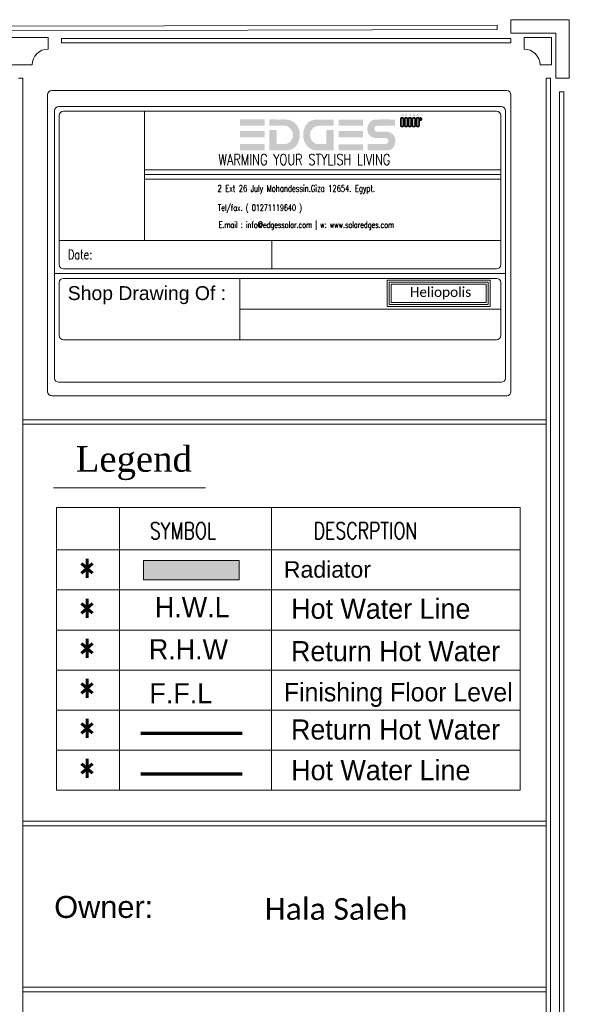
# Model space of a CAD drawing. Header units: metres. Extents: x -710577 to 709766, y -710660 to 709683.
# Tile 33 of 70: x -457 to -451, y -511 to -500. Entities that reach past the tile are written whole.
import ezdxf
from ezdxf.enums import TextEntityAlignment as Align

# ---------------------------------------------------------------- set-up
doc = ezdxf.new("R2010")
doc.units = ezdxf.units.M
doc.header["$LTSCALE"] = 50
doc.header["$MEASUREMENT"] = 0
doc.layers.add('500 LEGEND$0$A-TXT-35', color=3, linetype='Continuous', lineweight=35)
doc.layers.add('Samrt Heat', color=1, linetype='Continuous')
doc.styles.add('ARABY', font='xarb.shx')
doc.styles.add('Century Gothic', font='GOTHIC.TTF')
doc.styles.add('HPB06', font='romans.shx', dxfattribs={"width": 0.7})
doc.styles.add('SIMPLEX', font='SIMPLEX.SHX', dxfattribs={"width": 0.8, "height": 250})
doc.styles.get("Standard").update_dxf_attribs({"font": 'arial.ttf'})
doc.styles.add('TIMES', font='times.ttf')
doc.styles.add('TITLE-1', font='ROMANC.SHX', dxfattribs={"width": 0.75})

msp = doc.modelspace()

# ---------------------------------------------------------------- hatches: boundary and pattern name
at = {"lineweight": 0, "ltscale": 1000}
h = msp.add_hatch(color=256, dxfattribs=at)
h.dxf.hatch_style = 1
h.set_gradient(color1=(255, 0, 0), one_color=1, tint=1, name='CYLINDER')
h.paths.add_polyline_path([(-455.747235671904, -506.582203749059), (-454.6632704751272, -506.582203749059), (-454.6632704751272, -506.3654107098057), (-455.747235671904, -506.3654107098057)])
at = {"layer": '500 LEGEND$0$A-TXT-35'}
h = msp.add_hatch(color=1, dxfattribs=at)
h.dxf.hatch_style = 1
h.paths.add_polyline_path([(-452.8013298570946, -501.3596615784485, 0.2419590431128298), (-452.8049741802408, -501.3535585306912, 0.007460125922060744), (-452.8284098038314, -501.3535326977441, 0.2942628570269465), (-452.8323587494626, -501.3603573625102), (-452.8323587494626, -501.4437964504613, 0.2684627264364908), (-452.8284098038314, -501.4499253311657, 0.007460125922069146), (-452.8049741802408, -501.4498994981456, 0.2419590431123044), (-452.8013298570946, -501.4437964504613)])
h.paths.add_polyline_path([(-452.7572427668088, -501.3596615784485, 0.2419590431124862), (-452.7608870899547, -501.3535585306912, 0.007460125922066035), (-452.7843227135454, -501.3535326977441, 0.2942628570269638), (-452.7882716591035, -501.3603573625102), (-452.7882716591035, -501.4437964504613, 0.2684627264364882), (-452.7843227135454, -501.4499253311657, 0.007460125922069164), (-452.7608870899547, -501.4498994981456, 0.2419590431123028), (-452.7572427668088, -501.4437964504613)])
h.paths.add_polyline_path([(-452.7134602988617, -501.3596615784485, 0.241959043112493), (-452.7171046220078, -501.3535585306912, 0.007460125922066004), (-452.7405402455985, -501.3535326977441, 0.2942628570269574), (-452.7444891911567, -501.3603573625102), (-452.7444891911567, -501.4437964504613, 0.2684627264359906), (-452.7405402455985, -501.4499253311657, 0.007460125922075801), (-452.7171046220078, -501.4498994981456, 0.2419590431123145), (-452.7134602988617, -501.4437964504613)])
h.paths.add_polyline_path([(-452.6705301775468, -501.3596615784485, 0.241959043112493), (-452.6741745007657, -501.3535585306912, 0.007460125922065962), (-452.6976101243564, -501.3535326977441, 0.2942628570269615), (-452.7015590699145, -501.3603573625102), (-452.7015590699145, -501.4437964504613, 0.2684627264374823), (-452.6976101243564, -501.4499253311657, 0.007460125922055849), (-452.6741745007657, -501.4498994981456, 0.2419590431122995), (-452.6705301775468, -501.4437964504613)])
h.paths.add_polyline_path([(-452.6250664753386, -501.3596615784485, 0.2419590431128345), (-452.6287107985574, -501.3535585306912, 0.007460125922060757), (-452.6521464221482, -501.3535326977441, 0.2942628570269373), (-452.6560953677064, -501.3603573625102), (-452.6560953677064, -501.4437964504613, 0.2684627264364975), (-452.6521464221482, -501.4499253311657, 0.00746012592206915), (-452.6287107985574, -501.4498994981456, 0.2419590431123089), (-452.6250664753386, -501.4437964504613)])
h.paths.add_polyline_path([(-452.6148070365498, -501.3531193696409), (-452.6148070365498, -501.3794851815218, 1.381613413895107)])
h.paths.add_polyline_path([(-452.6329021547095, -501.3108113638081, -0.1021289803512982), (-452.6346335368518, -501.2997101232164, -0.2592534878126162), (-452.6400962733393, -501.3061485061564, 0.4086357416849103), (-452.6473842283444, -501.3139468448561, 0.001163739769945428), (-452.6472043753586, -501.320705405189, -0.3009393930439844), (-452.6494642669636, -501.3243446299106, -0.840465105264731), (-452.6527163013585, -501.319625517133, 0.1776207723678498), (-452.656400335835, -501.3257299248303, 0.5525941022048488), (-452.6451469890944, -501.3343285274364, -0.3086775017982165), (-452.6452181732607, -501.3263628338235, 0.05848624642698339), (-452.6414569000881, -501.3190133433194, -0.2927815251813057), (-452.6378598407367, -501.3260205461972, -0.1382330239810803), (-452.6342706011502, -501.334396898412, 0.8297623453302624), (-452.6309013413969, -501.3366402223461, 0.3341058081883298), (-452.6248635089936, -501.3248257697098, 0.09025619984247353)])
h.paths.add_polyline_path([(-452.6783658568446, -501.3108113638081, -0.1021289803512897), (-452.68009723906, -501.2997101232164, -0.2592534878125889), (-452.6855599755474, -501.3061485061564, 0.4086357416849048), (-452.6928479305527, -501.3139468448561, 0.001163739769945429), (-452.6926680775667, -501.320705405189, -0.3009393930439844), (-452.6949279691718, -501.3243446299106, -0.8404651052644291), (-452.6981800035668, -501.319625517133, 0.177620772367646), (-452.7018640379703, -501.3257299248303, 0.5525941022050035), (-452.6906106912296, -501.3343285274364, -0.3086775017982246), (-452.6906818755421, -501.3263628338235, 0.05848624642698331), (-452.6869206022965, -501.3190133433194, -0.2927815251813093), (-452.683323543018, -501.3260205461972, -0.138233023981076), (-452.6797343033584, -501.334396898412, 0.8297623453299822), (-452.6763650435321, -501.3366402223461, 0.3341058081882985), (-452.6703272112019, -501.3248257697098, 0.09025619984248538)])
h.paths.add_polyline_path([(-452.7212959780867, -501.3108113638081, -0.1021289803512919), (-452.723027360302, -501.2997101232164, -0.2592534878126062), (-452.7284900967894, -501.3061485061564, 0.4086357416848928), (-452.7357780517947, -501.3139468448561, 0.001163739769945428), (-452.7355981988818, -501.320705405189, -0.3009393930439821), (-452.7378580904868, -501.3243446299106, -0.8404651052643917), (-452.7411101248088, -501.319625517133, 0.1776207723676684), (-452.7447941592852, -501.3257299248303, 0.5525941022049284), (-452.7335408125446, -501.3343285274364, -0.3086775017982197), (-452.733611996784, -501.3263628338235, 0.05848624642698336), (-452.7298507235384, -501.3190133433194, -0.292781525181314), (-452.72625366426, -501.3260205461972, -0.1382330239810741), (-452.7226644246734, -501.334396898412, 0.8297623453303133), (-452.7192951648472, -501.3366402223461, 0.3341058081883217), (-452.7132573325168, -501.3248257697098, 0.09025619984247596)])
h.paths.add_polyline_path([(-452.7650784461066, -501.3108113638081, -0.1021289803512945), (-452.7668098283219, -501.2997101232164, -0.2592534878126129), (-452.7722725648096, -501.3061485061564, 0.4086357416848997), (-452.7795605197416, -501.3139468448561, 0.001163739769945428), (-452.7793806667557, -501.320705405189, -0.3009393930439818), (-452.7816405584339, -501.3243446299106, -0.8404651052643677), (-452.7848925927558, -501.319625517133, 0.1776207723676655), (-452.7885766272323, -501.3257299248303, 0.5525941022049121), (-452.7773232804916, -501.3343285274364, -0.308677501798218), (-452.777394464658, -501.3263628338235, 0.05848624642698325), (-452.7736331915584, -501.3190133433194, -0.2927815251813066), (-452.770036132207, -501.3260205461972, -0.1382330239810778), (-452.7664468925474, -501.334396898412, 0.8297623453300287), (-452.7630776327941, -501.3366402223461, 0.3341058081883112), (-452.7570398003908, -501.3248257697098, 0.09025619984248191)])
h.paths.add_polyline_path([(-452.8091655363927, -501.3108113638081, -0.1021289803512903), (-452.8108969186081, -501.2997101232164, -0.2592534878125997), (-452.8163596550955, -501.3061485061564, 0.4086357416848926), (-452.8236476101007, -501.3139468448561, 0.001163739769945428), (-452.8234677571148, -501.320705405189, -0.3009393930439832), (-452.8257276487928, -501.3243446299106, -0.8404651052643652), (-452.8289796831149, -501.319625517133, 0.1776207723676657), (-452.8326637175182, -501.3257299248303, 0.55259410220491), (-452.8214103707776, -501.3343285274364, -0.3086775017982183), (-452.821481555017, -501.3263628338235, 0.05848624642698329), (-452.8177202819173, -501.3190133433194, -0.2927815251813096), (-452.8141232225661, -501.3260205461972, -0.1382330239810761), (-452.8105339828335, -501.334396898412, 0.8297623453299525), (-452.8071647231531, -501.3366402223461, 0.3341058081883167), (-452.8011268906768, -501.3248257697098, 0.09025619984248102)])
h = msp.add_hatch(color=1, dxfattribs=at)
h.dxf.hatch_style = 1
edge = h.paths.add_edge_path()
edge.add_spline(control_points=[(-453.9832451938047, -501.5993100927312), (-453.9507354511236, -501.4811041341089), (-454.0217662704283, -501.3653327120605), (-454.1525694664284, -501.3701733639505)], knot_values=[14, 14, 14, 14, 15, 15, 15, 15], degree=3, periodic=0)
edge.add_spline(control_points=[(-454.1525694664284, -501.3701733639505), (-454.2023088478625, -501.3720140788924), (-454.2521735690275, -501.3704405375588), (-454.3019810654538, -501.3705043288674)], knot_values=[13, 13, 13, 13, 14, 14, 14, 14], degree=3, periodic=0)
edge.add_spline(control_points=[(-454.3019810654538, -501.3705043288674), (-454.3080504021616, -501.3705121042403), (-454.3141190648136, -501.3710265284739), (-454.3208404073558, -501.3713362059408)], knot_values=[12, 12, 12, 12, 13, 13, 13, 13], degree=3, periodic=0)
edge.add_spline(control_points=[(-454.3208404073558, -501.3713362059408), (-454.3208404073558, -501.3955041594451), (-454.3208404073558, -501.418261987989), (-454.3208404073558, -501.4422749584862)], knot_values=[11, 11, 11, 11, 12, 12, 12, 12], degree=3, periodic=0)
edge.add_spline(control_points=[(-454.3208404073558, -501.4422749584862), (-454.3132675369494, -501.4422749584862), (-454.3070904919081, -501.4422746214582), (-454.3009134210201, -501.4422750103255)], knot_values=[10, 10, 10, 10, 11, 11, 11, 11], degree=3, periodic=0)
edge.add_spline(control_points=[(-454.3009134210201, -501.4422750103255), (-454.2482758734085, -501.4422783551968), (-454.1956354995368, -501.4420071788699), (-454.1430033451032, -501.442541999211)], knot_values=[9, 9, 9, 9, 10, 10, 10, 10], degree=3, periodic=0)
edge.add_spline(control_points=[(-454.1430033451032, -501.442541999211), (-454.1336829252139, -501.442636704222), (-454.1228475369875, -501.4436484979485), (-454.1153548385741, -501.4484025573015)], knot_values=[8, 8, 8, 8, 9, 9, 9, 9], degree=3, periodic=0)
edge.add_spline(control_points=[(-454.1153548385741, -501.4484025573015), (-454.0768304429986, -501.4728461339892), (-454.0517832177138, -501.5062067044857), (-454.0539850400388, -501.5543001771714)], knot_values=[7, 7, 7, 7, 8, 8, 8, 8], degree=3, periodic=0)
edge.add_spline(control_points=[(-454.0539850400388, -501.5543001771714), (-454.0564566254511, -501.6082873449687), (-454.0999175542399, -501.6494830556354), (-454.1532897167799, -501.6495028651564)], knot_values=[6, 6, 6, 6, 7, 7, 7, 7], degree=3, periodic=0)
edge.add_spline(control_points=[(-454.1532897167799, -501.6495028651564), (-454.175363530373, -501.6495110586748), (-454.1974766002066, -501.6487035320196), (-454.2194972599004, -501.6497848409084)], knot_values=[5, 5, 5, 5, 6, 6, 6, 6], degree=3, periodic=0)
edge.add_spline(control_points=[(-454.2194972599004, -501.6497848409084), (-454.2339648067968, -501.6504952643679), (-454.2393431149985, -501.6467033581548), (-454.2389165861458, -501.6311127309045)], knot_values=[4, 4, 4, 4, 5, 5, 5, 5], degree=3, periodic=0)
edge.add_spline(control_points=[(-454.2389165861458, -501.6311127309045), (-454.2378025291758, -501.5903916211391), (-454.2385455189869, -501.5496197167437), (-454.2385479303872, -501.5088680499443)], knot_values=[3, 3, 3, 3, 4, 4, 4, 4], degree=3, periodic=0)
edge.add_spline(control_points=[(-454.2385479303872, -501.5088680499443), (-454.2385482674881, -501.5028904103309), (-454.2385479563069, -501.4969127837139), (-454.2385479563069, -501.4906404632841)], knot_values=[2, 2, 2, 2, 3, 3, 3, 3], degree=3, periodic=0)
edge.add_spline(control_points=[(-454.2385479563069, -501.4906404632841), (-454.267511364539, -501.4906404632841), (-454.293847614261, -501.4906404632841), (-454.3212030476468, -501.4906404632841)], knot_values=[1, 1, 1, 1, 2, 2, 2, 2], degree=3, periodic=0)
edge.add_spline(control_points=[(-454.3212030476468, -501.4906404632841), (-454.3212030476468, -501.5673058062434), (-454.3212030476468, -501.6428338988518), (-454.3212030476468, -501.7201628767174)], knot_values=[0, 0, 0, 0, 1, 1, 1, 1], degree=3, periodic=0)
edge.add_spline(control_points=[(-454.3212030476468, -501.7201628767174), (-454.2492073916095, -501.7201628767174), (-454.1790671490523, -501.7201870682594), (-454.1089271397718, -501.7200882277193)], knot_values=[17, 17, 17, 17, 18, 18, 18, 18], degree=3, periodic=0)
edge.add_spline(control_points=[(-454.1089271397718, -501.7200882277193), (-454.1055853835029, -501.7200835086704), (-454.1021964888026, -501.7191869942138), (-454.0989114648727, -501.7183745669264)], knot_values=[16, 16, 16, 16, 17, 17, 17, 17], degree=3, periodic=0)
edge.add_spline(control_points=[(-454.0989114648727, -501.7183745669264), (-454.0356362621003, -501.7027255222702), (-453.9997402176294, -501.6592863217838), (-453.9832451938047, -501.5993100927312)], knot_values=[15, 15, 15, 15, 16, 16, 16, 16], degree=3, periodic=0)
edge = h.paths.add_edge_path()
edge.add_spline(control_points=[(-454.3758914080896, -501.7209307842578), (-454.3758914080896, -501.6963468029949), (-454.3758914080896, -501.6740526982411), (-454.3758914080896, -501.6517730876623)], knot_values=[2, 2, 2, 2, 3, 3, 3, 3], degree=3, periodic=0)
edge.add_spline(control_points=[(-454.3758914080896, -501.6517730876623), (-454.3782749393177, -501.6509147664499), (-454.3798098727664, -501.6498802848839), (-454.3813466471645, -501.6498775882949)], knot_values=[1, 1, 1, 1, 2, 2, 2, 2], degree=3, periodic=0)
edge.add_spline(control_points=[(-454.3813466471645, -501.6498775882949), (-454.471816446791, -501.6497181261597), (-454.5622863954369, -501.6496438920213), (-454.6527563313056, -501.6495614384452)], knot_values=[0, 0, 0, 0, 1, 1, 1, 1], degree=3, periodic=0)
edge.add_spline(control_points=[(-454.6527563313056, -501.6495614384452), (-454.6527563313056, -501.673351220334), (-454.6527563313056, -501.6971410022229), (-454.6527563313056, -501.7209307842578)], knot_values=[4, 4, 4, 4, 5, 5, 5, 5], degree=3, periodic=0)
edge.add_spline(control_points=[(-454.6527563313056, -501.7209307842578), (-454.5607752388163, -501.7209307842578), (-454.4687941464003, -501.7209307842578), (-454.3758914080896, -501.7209307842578)], knot_values=[3, 3, 3, 3, 4, 4, 4, 4], degree=3, periodic=0)
edge = h.paths.add_edge_path()
edge.add_spline(control_points=[(-454.3749510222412, -501.5631046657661), (-454.3751191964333, -501.542923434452), (-454.3749950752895, -501.5227397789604), (-454.3749950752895, -501.5000256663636)], knot_values=[1, 1, 1, 1, 2, 2, 2, 2], degree=3, periodic=0)
edge.add_spline(control_points=[(-454.3749950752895, -501.5000256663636), (-454.4688697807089, -501.5000256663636), (-454.5608130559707, -501.5000256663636), (-454.6527563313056, -501.5000256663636)], knot_values=[0, 0, 0, 0, 1, 1, 1, 1], degree=3, periodic=0)
edge.add_spline(control_points=[(-454.6527563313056, -501.5000256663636), (-454.6527563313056, -501.5249482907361), (-454.6527563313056, -501.5498709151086), (-454.6527563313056, -501.5747935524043)], knot_values=[5, 5, 5, 5, 6, 6, 6, 6], degree=3, periodic=0)
edge.add_spline(control_points=[(-454.6527563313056, -501.5747935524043), (-454.6460392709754, -501.5743037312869), (-454.6393227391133, -501.5733962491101), (-454.6326050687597, -501.5733877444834)], knot_values=[4, 4, 4, 4, 5, 5, 5, 5], degree=3, periodic=0)
edge.add_spline(control_points=[(-454.6326050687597, -501.5733877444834), (-454.5523473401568, -501.5732861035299), (-454.4720893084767, -501.5733796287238), (-454.3918318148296, -501.5732096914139)], knot_values=[3, 3, 3, 3, 4, 4, 4, 4], degree=3, periodic=0)
edge.add_spline(control_points=[(-454.3918318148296, -501.5732096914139), (-454.3846441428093, -501.5731944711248), (-454.374840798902, -501.5763311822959), (-454.3749510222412, -501.5631046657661)], knot_values=[2, 2, 2, 2, 3, 3, 3, 3], degree=3, periodic=0)
edge = h.paths.add_edge_path()
edge.add_spline(control_points=[(-454.3758670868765, -501.4422504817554), (-454.3758670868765, -501.4176186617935), (-454.3758670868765, -501.39529455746), (-454.3758670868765, -501.3708811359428)], knot_values=[1, 1, 1, 1, 2, 2, 2, 2], degree=3, periodic=0)
edge.add_spline(control_points=[(-454.3758670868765, -501.3708811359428), (-454.4687697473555, -501.3708811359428), (-454.560763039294, -501.3708811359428), (-454.6527563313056, -501.3708811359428)], knot_values=[0, 0, 0, 0, 1, 1, 1, 1], degree=3, periodic=0)
edge.add_spline(control_points=[(-454.6527563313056, -501.3708811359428), (-454.6527563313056, -501.3946709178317), (-454.6527563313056, -501.4184606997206), (-454.6527563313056, -501.4422504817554)], knot_values=[3, 3, 3, 3, 4, 4, 4, 4], degree=3, periodic=0)
edge.add_spline(control_points=[(-454.6527563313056, -501.4422504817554), (-454.560748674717, -501.4422504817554), (-454.468741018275, -501.4422504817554), (-454.3758670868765, -501.4422504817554)], knot_values=[2, 2, 2, 2, 3, 3, 3, 3], degree=3, periodic=0)
edge = h.paths.add_edge_path()
edge.add_spline(control_points=[(-453.8048078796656, -501.6406063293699), (-453.8431503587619, -501.6195878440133), (-453.8663353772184, -501.5691660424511), (-453.8580953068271, -501.5264209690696)], knot_values=[11, 11, 11, 11, 12, 12, 12, 12], degree=3, periodic=0)
edge.add_spline(control_points=[(-453.8580953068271, -501.5264209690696), (-453.8481471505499, -501.4748148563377), (-453.8091279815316, -501.4422876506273), (-453.7571356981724, -501.4422782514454)], knot_values=[10, 10, 10, 10, 11, 11, 11, 11], degree=3, periodic=0)
edge.add_spline(control_points=[(-453.7571356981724, -501.4422782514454), (-453.7078625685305, -501.4422693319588), (-453.6585893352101, -501.4423136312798), (-453.6093164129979, -501.4422280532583)], knot_values=[9, 9, 9, 9, 10, 10, 10, 10], degree=3, periodic=0)
edge.add_spline(control_points=[(-453.6093164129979, -501.4422280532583), (-453.6033821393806, -501.4422177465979), (-453.5974490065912, -501.4415424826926), (-453.5916043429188, -501.4411809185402)], knot_values=[8, 8, 8, 8, 9, 9, 9, 9], degree=3, periodic=0)
edge.add_spline(control_points=[(-453.5916043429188, -501.4411809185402), (-453.5916043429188, -501.4167927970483), (-453.5916043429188, -501.3944348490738), (-453.5916043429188, -501.3725862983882)], knot_values=[7, 7, 7, 7, 8, 8, 8, 8], degree=3, periodic=0)
edge.add_spline(control_points=[(-453.5916043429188, -501.3725862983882), (-453.6630247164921, -501.3725862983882), (-453.733401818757, -501.3688503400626), (-453.8031736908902, -501.3737437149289)], knot_values=[6, 6, 6, 6, 7, 7, 7, 7], degree=3, periodic=0)
edge.add_spline(control_points=[(-453.8031736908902, -501.3737437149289), (-453.861168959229, -501.3778111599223), (-453.9025054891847, -501.413023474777), (-453.9236626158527, -501.4679055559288)], knot_values=[5, 5, 5, 5, 6, 6, 6, 6], degree=3, periodic=0)
edge.add_spline(control_points=[(-453.9236626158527, -501.4679055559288), (-453.9426819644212, -501.5172419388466), (-453.9429577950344, -501.5676016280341), (-453.9241675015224, -501.6173513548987)], knot_values=[4, 4, 4, 4, 5, 5, 5, 5], degree=3, periodic=0)
edge.add_spline(control_points=[(-453.9241675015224, -501.6173513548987), (-453.9036605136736, -501.6716462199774), (-453.8530439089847, -501.7249056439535), (-453.7746955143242, -501.7211941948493)], knot_values=[3, 3, 3, 3, 4, 4, 4, 4], degree=3, periodic=0)
edge.add_spline(control_points=[(-453.7746955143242, -501.7211941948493), (-453.7198818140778, -501.7185976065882), (-453.66484585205, -501.7207182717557), (-453.6099091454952, -501.7206527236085)], knot_values=[2, 2, 2, 2, 3, 3, 3, 3], degree=3, periodic=0)
edge.add_spline(control_points=[(-453.6099091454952, -501.7206527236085), (-453.6039038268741, -501.7206455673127), (-453.5978992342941, -501.7201134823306), (-453.5914735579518, -501.7198046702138)], knot_values=[1, 1, 1, 1, 2, 2, 2, 2], degree=3, periodic=0)
edge.add_spline(control_points=[(-453.5914735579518, -501.7198046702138), (-453.5914735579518, -501.6426093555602), (-453.5914735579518, -501.5670243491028), (-453.5914735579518, -501.4895049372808)], knot_values=[0, 0, 0, 0, 1, 1, 1, 1], degree=3, periodic=0)
edge.add_spline(control_points=[(-453.5914735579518, -501.4895049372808), (-453.6134416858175, -501.4895049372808), (-453.6343403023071, -501.4905193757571), (-453.6550863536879, -501.4891769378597)], knot_values=[17, 17, 17, 17, 18, 18, 18, 18], degree=3, periodic=0)
edge.add_spline(control_points=[(-453.6550863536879, -501.4891769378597), (-453.6710547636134, -501.4881436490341), (-453.6751968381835, -501.4939252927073), (-453.6748513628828, -501.5092240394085)], knot_values=[16, 16, 16, 16, 17, 17, 17, 17], degree=3, periodic=0)
edge.add_spline(control_points=[(-453.6748513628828, -501.5092240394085), (-453.6739180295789, -501.550546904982), (-453.6745131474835, -501.5919050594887), (-453.6745783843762, -501.6332490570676)], knot_values=[15, 15, 15, 15, 16, 16, 16, 16], degree=3, periodic=0)
edge.add_spline(control_points=[(-453.6745783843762, -501.6332490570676), (-453.674590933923, -501.641141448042), (-453.6733716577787, -501.6496653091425), (-453.6858702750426, -501.6495251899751)], knot_values=[14, 14, 14, 14, 15, 15, 15, 15], degree=3, periodic=0)
edge.add_spline(control_points=[(-453.6858702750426, -501.6495251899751), (-453.7170142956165, -501.6491759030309), (-453.7481834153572, -501.6498883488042), (-453.7792978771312, -501.6488466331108)], knot_values=[13, 13, 13, 13, 14, 14, 14, 14], degree=3, periodic=0)
edge.add_spline(control_points=[(-453.7792978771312, -501.6488466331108), (-453.7879193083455, -501.6485579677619), (-453.7970610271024, -501.6448530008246), (-453.8048078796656, -501.6406063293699)], knot_values=[12, 12, 12, 12, 13, 13, 13, 13], degree=3, periodic=0)
edge = h.paths.add_edge_path()
edge.add_spline(control_points=[(-453.2609121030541, -501.7191992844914), (-453.2609121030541, -501.6958241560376), (-453.2609121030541, -501.6739527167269), (-453.2609121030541, -501.6510790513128)], knot_values=[0, 0, 0, 0, 1, 1, 1, 1], degree=3, periodic=0)
edge.add_spline(control_points=[(-453.2609121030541, -501.6510790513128), (-453.3539417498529, -501.6510790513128), (-453.4450921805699, -501.6510790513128), (-453.5359749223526, -501.6510790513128)], knot_values=[3, 3, 3, 3, 4, 4, 4, 4], degree=3, periodic=0)
edge.add_spline(control_points=[(-453.5359749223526, -501.6510790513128), (-453.5359749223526, -501.674962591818), (-453.5359749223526, -501.6972456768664), (-453.5359749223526, -501.7191992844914)], knot_values=[2, 2, 2, 2, 3, 3, 3, 3], degree=3, periodic=0)
edge.add_spline(control_points=[(-453.5359749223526, -501.7191992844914), (-453.4434284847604, -501.7191992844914), (-453.352260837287, -501.7191992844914), (-453.2609121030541, -501.7191992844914)], knot_values=[1, 1, 1, 1, 2, 2, 2, 2], degree=3, periodic=0)
edge = h.paths.add_edge_path()
edge.add_spline(control_points=[(-453.2612687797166, -501.5720198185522), (-453.2612687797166, -501.5479640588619), (-453.2612687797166, -501.525093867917), (-453.2612687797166, -501.5019095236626)], knot_values=[2, 2, 2, 2, 3, 3, 3, 3], degree=3, periodic=0)
edge.add_spline(control_points=[(-453.2612687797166, -501.5019095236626), (-453.3536094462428, -501.5019095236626), (-453.444859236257, -501.5019095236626), (-453.5364843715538, -501.5019095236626)], knot_values=[1, 1, 1, 1, 2, 2, 2, 2], degree=3, periodic=0)
edge.add_spline(control_points=[(-453.5364843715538, -501.5019095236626), (-453.5364843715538, -501.5258453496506), (-453.5364843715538, -501.548282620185), (-453.5364843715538, -501.5720198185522)], knot_values=[0, 0, 0, 0, 1, 1, 1, 1], degree=3, periodic=0)
edge.add_spline(control_points=[(-453.5364843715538, -501.5720198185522), (-453.4443263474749, -501.5720198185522), (-453.3530284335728, -501.5720198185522), (-453.2612687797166, -501.5720198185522)], knot_values=[3, 3, 3, 3, 4, 4, 4, 4], degree=3, periodic=0)
edge = h.paths.add_edge_path()
edge.add_spline(control_points=[(-453.261061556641, -501.3717513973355), (-453.3531280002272, -501.3717513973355), (-453.4443177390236, -501.3717513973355), (-453.5363987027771, -501.3717513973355)], knot_values=[3, 3, 3, 3, 4, 4, 4, 4], degree=3, periodic=0)
edge.add_spline(control_points=[(-453.5363987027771, -501.3717513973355), (-453.5363987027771, -501.3953565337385), (-453.5363987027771, -501.4176754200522), (-453.5363987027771, -501.4410956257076)], knot_values=[2, 2, 2, 2, 3, 3, 3, 3], degree=3, periodic=0)
edge.add_spline(control_points=[(-453.5363987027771, -501.4410956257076), (-453.4442355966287, -501.4410956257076), (-453.3530238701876, -501.4410956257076), (-453.261061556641, -501.4410956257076)], knot_values=[1, 1, 1, 1, 2, 2, 2, 2], degree=3, periodic=0)
edge.add_spline(control_points=[(-453.261061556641, -501.4410956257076), (-453.261061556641, -501.4175719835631), (-453.261061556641, -501.3952344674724), (-453.261061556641, -501.3717513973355)], knot_values=[0, 0, 0, 0, 1, 1, 1, 1], degree=3, periodic=0)
edge = h.paths.add_edge_path()
edge.add_spline(control_points=[(-452.8963621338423, -501.586293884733), (-452.9083250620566, -501.5395599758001), (-452.9459379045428, -501.5103972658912), (-452.9958071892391, -501.5098122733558)], knot_values=[16, 16, 16, 16, 17, 17, 17, 17], degree=3, periodic=0)
edge.add_spline(control_points=[(-452.9958071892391, -501.5098122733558), (-453.029220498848, -501.5094203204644), (-453.0626420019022, -501.509773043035), (-453.096059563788, -501.5096831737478)], knot_values=[15, 15, 15, 15, 16, 16, 16, 16], degree=3, periodic=0)
edge.add_spline(control_points=[(-453.096059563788, -501.5096831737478), (-453.1192870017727, -501.5096207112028), (-453.1311093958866, -501.4980653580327), (-453.1308758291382, -501.475918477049)], knot_values=[14, 14, 14, 14, 15, 15, 15, 15], degree=3, periodic=0)
edge.add_spline(control_points=[(-453.1308758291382, -501.475918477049), (-453.1306283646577, -501.4524468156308), (-453.1203873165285, -501.4423199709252), (-453.0965218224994, -501.4422960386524)], knot_values=[13, 13, 13, 13, 14, 14, 14, 14], degree=3, periodic=0)
edge.add_spline(control_points=[(-453.0965218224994, -501.4422960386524), (-453.0370495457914, -501.4422363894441), (-452.9775771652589, -501.4422748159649), (-452.9181048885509, -501.44227389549)], knot_values=[12, 12, 12, 12, 13, 13, 13, 13], degree=3, periodic=0)
edge.add_spline(control_points=[(-452.9181048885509, -501.44227389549), (-452.9115176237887, -501.4422737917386), (-452.904930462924, -501.4422738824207), (-452.8975098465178, -501.4422738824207)], knot_values=[11, 11, 11, 11, 12, 12, 12, 12], degree=3, periodic=0)
edge.add_spline(control_points=[(-452.8975098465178, -501.4422738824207), (-452.8975098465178, -501.4175402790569), (-452.8975098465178, -501.3952049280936), (-452.8975098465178, -501.3734014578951)], knot_values=[10, 10, 10, 10, 11, 11, 11, 11], degree=3, periodic=0)
edge.add_spline(control_points=[(-452.8975098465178, -501.3734014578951), (-452.899482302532, -501.372306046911), (-452.9004404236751, -501.3713081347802), (-452.9013985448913, -501.3713081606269)], knot_values=[9, 9, 9, 9, 10, 10, 10, 10], degree=3, periodic=0)
edge.add_spline(control_points=[(-452.9013985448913, -501.3713081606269), (-452.9749962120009, -501.3713100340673), (-453.0487143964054, -501.3688430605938), (-453.1221508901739, -501.3723211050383)], knot_values=[8, 8, 8, 8, 9, 9, 9, 9], degree=3, periodic=0)
edge.add_spline(control_points=[(-453.1221508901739, -501.3723211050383), (-453.1749530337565, -501.3748218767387), (-453.2137147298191, -501.4275614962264), (-453.210454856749, -501.4830068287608)], knot_values=[7, 7, 7, 7, 8, 8, 8, 8], degree=3, periodic=0)
edge.add_spline(control_points=[(-453.210454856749, -501.4830068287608), (-453.2069833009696, -501.5420541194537), (-453.1674485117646, -501.5811254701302), (-453.1106577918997, -501.5814032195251)], knot_values=[6, 6, 6, 6, 7, 7, 7, 7], degree=3, periodic=0)
edge.add_spline(control_points=[(-453.1106577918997, -501.5814032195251), (-453.0761079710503, -501.5815721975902), (-453.0415550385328, -501.5816571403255), (-453.0070070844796, -501.5813590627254)], knot_values=[5, 5, 5, 5, 6, 6, 6, 6], degree=3, periodic=0)
edge.add_spline(control_points=[(-453.0070070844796, -501.5813590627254), (-452.9932502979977, -501.5812403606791), (-452.9828082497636, -501.585726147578), (-452.9765236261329, -501.5985106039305)], knot_values=[4, 4, 4, 4, 5, 5, 5, 5], degree=3, periodic=0)
edge.add_spline(control_points=[(-452.9765236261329, -501.5985106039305), (-452.9643438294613, -501.6232875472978), (-452.9801438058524, -501.6492699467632), (-453.0081299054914, -501.6494048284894)], knot_values=[3, 3, 3, 3, 4, 4, 4, 4], degree=3, periodic=0)
edge.add_spline(control_points=[(-453.0081299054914, -501.6494048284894), (-453.0670344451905, -501.6496886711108), (-453.125941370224, -501.6495000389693), (-453.184847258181, -501.6495051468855)], knot_values=[2, 2, 2, 2, 3, 3, 3, 3], degree=3, periodic=0)
edge.add_spline(control_points=[(-453.184847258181, -501.6495051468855), (-453.1914477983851, -501.649505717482), (-453.1980482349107, -501.6495051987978), (-453.2056357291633, -501.6495051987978)], knot_values=[1, 1, 1, 1, 2, 2, 2, 2], degree=3, periodic=0)
edge.add_spline(control_points=[(-453.2056357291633, -501.6495051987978), (-453.2056357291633, -501.6741063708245), (-453.2056357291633, -501.6964819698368), (-453.2056357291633, -501.7191823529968)], knot_values=[0, 0, 0, 0, 1, 1, 1, 1], degree=3, periodic=0)
edge.add_spline(control_points=[(-453.2056357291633, -501.7191823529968), (-453.2024616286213, -501.7197901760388), (-453.2003198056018, -501.720557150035), (-453.1981773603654, -501.7205590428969)], knot_values=[20, 20, 20, 20, 21, 21, 21, 21], degree=3, periodic=0)
edge.add_spline(control_points=[(-453.1981773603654, -501.7205590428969), (-453.1228461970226, -501.7206255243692), (-453.0475127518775, -501.7208952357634), (-452.972186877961, -501.7202680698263)], knot_values=[19, 19, 19, 19, 20, 20, 20, 20], degree=3, periodic=0)
edge.add_spline(control_points=[(-452.972186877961, -501.7202680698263), (-452.963029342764, -501.7201918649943), (-452.953045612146, -501.7167920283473), (-452.9449238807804, -501.7122739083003)], knot_values=[18, 18, 18, 18, 19, 19, 19, 19], degree=3, periodic=0)
edge.add_spline(control_points=[(-452.9449238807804, -501.7122739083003), (-452.9054100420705, -501.6902923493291), (-452.8841392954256, -501.6340428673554), (-452.8963621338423, -501.586293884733)], knot_values=[17, 17, 17, 17, 18, 18, 18, 18], degree=3, periodic=0)

# ---------------------------------------------------------------- linework, layer by layer
at = {"lineweight": 0}
for p, q in [((-456.8340949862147, -501.0913303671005), (-456.8340949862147, -504.4502028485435)), ((-456.7859187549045, -501.0431541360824), (-451.6324599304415, -501.0431541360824)), ((-451.5842836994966, -501.0913303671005), (-451.5842836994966, -504.4502028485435)), ((-451.6937331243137, -501.2234426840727), (-456.7057024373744, -501.2234426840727)), ((-456.7538786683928, -501.2716189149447), (-456.7538786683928, -504.2982583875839)), ((-456.7004011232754, -502.7421082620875), (-456.7004011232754, -501.3250964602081)), ((-456.6522248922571, -501.2769202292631), (-455.724742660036, -501.2769202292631)), ((-455.7339593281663, -501.2769202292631), (-455.7339593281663, -501.9399450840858)), ((-455.7339593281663, -501.2769202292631), (-455.7339593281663, -502.7421082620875)), ((-451.7472106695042, -501.2769202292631), (-455.724742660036, -501.2769202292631)), ((-451.699034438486, -503.0147973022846), (-451.699034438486, -501.3250964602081)), ((-451.6455568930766, -504.2982583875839), (-451.6455568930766, -501.2716189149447)), ((-455.7339593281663, -501.9399450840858), (-451.699034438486, -501.9399450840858)), ((-455.7339593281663, -501.9934226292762), (-451.699034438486, -501.9934226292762)), ((-455.7339593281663, -502.4747205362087), (-455.7339593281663, -502.0469001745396)), ((-455.7339593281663, -502.0469001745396), (-451.699034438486, -502.0469001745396)), ((-456.7004011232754, -502.7421082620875), (-456.7004011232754, -503.0147973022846)), ((-451.699034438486, -502.7421082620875), (-456.7004011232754, -502.7421082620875)), ((-454.2939115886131, -503.0629735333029), (-454.2939115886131, -502.7421082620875)), ((-456.7538786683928, -503.1164510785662), (-451.6455568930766, -503.1164510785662)), ((-456.6522248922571, -503.0629735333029), (-451.7472106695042, -503.0629735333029)), ((-456.7004011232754, -503.2181048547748), (-456.7004011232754, -503.8169604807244)), ((-451.7472106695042, -503.1699286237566), (-456.6522248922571, -503.1699286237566)), ((-454.654369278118, -503.8651367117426), (-454.654369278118, -503.1699286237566)), ((-451.699034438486, -503.2181048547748), (-451.699034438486, -503.8169604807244)), ((-454.654369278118, -503.5175326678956), (-451.699034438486, -503.5175326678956)), ((-456.6522248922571, -503.8651367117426), (-451.7472106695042, -503.8651367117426)), ((-456.7057024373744, -504.3464346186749), (-451.6937331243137, -504.3464346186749)), ((-456.7859187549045, -504.4983790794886), (-451.6324599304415, -504.4983790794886)), ((-451.4802659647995, -505.7650307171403), (-456.7337880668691, -505.7650307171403)), ((-456.7337880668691, -505.7650307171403), (-456.7337880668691, -508.9652879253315)), ((-456.0176223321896, -505.7650307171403), (-456.0176223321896, -508.9652879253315)), ((-454.2976571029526, -505.7650307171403), (-454.2976571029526, -508.9652879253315)), ((-451.4802659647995, -505.7650307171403), (-451.4802659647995, -508.9652879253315)), ((-451.4802659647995, -506.2448067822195), (-456.7337880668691, -506.2448067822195)), ((-454.6632704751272, -506.3654107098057), (-454.6632704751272, -506.582203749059)), ((-451.4802659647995, -506.6982204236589), (-456.7337880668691, -506.6982205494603)), ((-451.4802659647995, -507.1516338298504), (-456.7337880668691, -507.1516338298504)), ((-451.4802659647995, -507.605047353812), (-456.7337880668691, -507.605047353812)), ((-451.4802659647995, -508.0584608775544), (-456.7337880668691, -508.0584608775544)), ((-451.4802659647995, -508.5118744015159), (-456.7337880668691, -508.5118744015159)), ((-451.4802659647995, -508.9652879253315), (-456.7337880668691, -508.9652879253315))]:
    msp.add_line(p, q, dxfattribs=at)
at = {"lineweight": 0, "extrusion": (0, 0, -1)}
msp.add_line((-455.0426929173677, -505.5403698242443), (-456.7676739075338, -505.5403698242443), dxfattribs=at)
at = {"lineweight": 0, "ltscale": 1000}
for p, q in [((-455.747235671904, -506.3654107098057), (-454.6632704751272, -506.3654107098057)), ((-455.747235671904, -506.582203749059), (-455.747235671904, -506.3654107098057)), ((-454.6632704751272, -506.582203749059), (-455.747235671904, -506.582203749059))]:
    msp.add_line(p, q, dxfattribs=at)
at = {"lineweight": 0}
for points in [[(-452.9864768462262, -503.4877507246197), (-451.8203251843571, -503.4877507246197), (-451.8203251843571, -503.1910145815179), (-452.9864768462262, -503.1910145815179)], [(-452.9643647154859, -503.4656385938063), (-451.8424373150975, -503.4656385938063), (-451.8424373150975, -503.2131267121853), (-452.9643647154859, -503.2131267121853)], [(-452.9422525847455, -503.4435264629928), (-451.8645494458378, -503.4435264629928), (-451.8645494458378, -503.2352388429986), (-452.9422525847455, -503.2352388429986)]]:
    msp.add_lwpolyline(points, close=True, dxfattribs=at)
for centre, start, end in [((-456.7859187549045, -501.0913303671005), 90, 180), ((-451.6324599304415, -501.0913303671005), 0, 90), ((-456.7057024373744, -501.2716189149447), 90, 180), ((-451.6937331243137, -501.2716189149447), 0, 90), ((-456.6522248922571, -501.3250964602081), 90, 180), ((-451.7472106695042, -501.3250964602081), 0, 90), ((-456.6522248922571, -503.0147973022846), 180, 270), ((-451.7472106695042, -503.0147973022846), 270, 0), ((-456.6522248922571, -503.2181048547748), 90, 180), ((-451.7472106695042, -503.2181048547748), 0, 90), ((-456.6522248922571, -503.8169604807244), 180, 270), ((-451.7472106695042, -503.8169604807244), 270, 0), ((-456.7057024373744, -504.2982583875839), 180, 270), ((-451.6937331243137, -504.2982583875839), 270, 0), ((-456.7859187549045, -504.4502028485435), 180, 270), ((-451.6324599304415, -504.4502028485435), 270, 0)]:
    msp.add_arc(centre, 0.04817623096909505, start, end, dxfattribs=at)
at = {"layer": '500 LEGEND$0$A-TXT-35', "color": 1}
for points in [[(-452.8323587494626, -501.4437964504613), (-452.8323587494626, -501.3596615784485, -0.2684627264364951), (-452.8284098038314, -501.3535326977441, -0.007460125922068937), (-452.8049741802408, -501.3535585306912, -5.359091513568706)], [(-452.8013298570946, -501.4437964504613), (-452.8013298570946, -501.3596615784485, 0.2419590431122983), (-452.8049741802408, -501.3535585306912, 0.02997578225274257), (-452.8049741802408, -501.3535585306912, 5.359091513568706)], [(-452.7882716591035, -501.4437964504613), (-452.7882716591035, -501.3596615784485, -0.2684627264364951), (-452.7843227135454, -501.3535326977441, -0.007460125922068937), (-452.7608870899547, -501.3535585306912, -5.359091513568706)], [(-452.7572427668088, -501.4437964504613), (-452.7572427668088, -501.3596615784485, 0.2419590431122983), (-452.7608870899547, -501.3535585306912, 0.02997578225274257), (-452.7608870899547, -501.3535585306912, 5.359091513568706)], [(-452.7444891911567, -501.4437964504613), (-452.7444891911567, -501.3596615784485, -0.2684627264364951), (-452.7405402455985, -501.3535326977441, -0.007460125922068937), (-452.7171046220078, -501.3535585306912, -5.359091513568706)], [(-452.7134602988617, -501.4437964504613), (-452.7134602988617, -501.3596615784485, 0.2419590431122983), (-452.7171046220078, -501.3535585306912, 0.02997578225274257), (-452.7171046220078, -501.3535585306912, 5.359091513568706)], [(-452.7015590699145, -501.4437964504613), (-452.7015590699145, -501.3596615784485, -0.2684627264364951), (-452.6976101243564, -501.3535326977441, -0.007460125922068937), (-452.6741745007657, -501.3535585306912, -5.359091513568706)], [(-452.6705301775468, -501.4437964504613), (-452.6705301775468, -501.3596615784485, 0.2419590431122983), (-452.6741745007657, -501.3535585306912, 0.02997578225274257), (-452.6741745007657, -501.3535585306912, 5.359091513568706)], [(-452.6560953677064, -501.4437964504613), (-452.6560953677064, -501.3596615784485, -0.2684627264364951), (-452.6521464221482, -501.3535326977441, -0.007460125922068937), (-452.6287107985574, -501.3535585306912, -5.359091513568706)], [(-452.6250664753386, -501.4437964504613), (-452.6250664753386, -501.3596615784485, 0.2419590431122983), (-452.6287107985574, -501.3535585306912, 0.02997578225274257), (-452.6287107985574, -501.3535585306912, 5.359091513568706)], [(-452.6148070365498, -501.3794851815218), (-452.6148070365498, -501.3531193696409, -1.381613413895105), (-452.6148070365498, -501.3794851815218, -1.533313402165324)], [(-452.8323587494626, -501.4437964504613), (-452.8323587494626, -501.4437964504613, 0.2684627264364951), (-452.8284098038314, -501.4499253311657, 0.007460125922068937), (-452.8049741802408, -501.4498994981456, 5.359091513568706)], [(-452.8013298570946, -501.4437964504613), (-452.8013298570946, -501.4437964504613, -0.2419590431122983), (-452.8049741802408, -501.4498994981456, -0.02997578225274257), (-452.8049741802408, -501.4498994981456, -5.359091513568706)], [(-452.7882716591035, -501.4437964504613), (-452.7882716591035, -501.4437964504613, 0.2684627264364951), (-452.7843227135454, -501.4499253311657, 0.007460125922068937), (-452.7608870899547, -501.4498994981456, 5.359091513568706)], [(-452.7572427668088, -501.4437964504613), (-452.7572427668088, -501.4437964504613, -0.2419590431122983), (-452.7608870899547, -501.4498994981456, -0.02997578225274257), (-452.7608870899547, -501.4498994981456, -5.359091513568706)], [(-452.7444891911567, -501.4437964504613), (-452.7444891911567, -501.4437964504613, 0.2684627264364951), (-452.7405402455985, -501.4499253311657, 0.007460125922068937), (-452.7171046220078, -501.4498994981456, 5.359091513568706)], [(-452.7134602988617, -501.4437964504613), (-452.7134602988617, -501.4437964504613, -0.2419590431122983), (-452.7171046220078, -501.4498994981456, -0.02997578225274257), (-452.7171046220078, -501.4498994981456, -5.359091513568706)], [(-452.7015590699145, -501.4437964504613), (-452.7015590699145, -501.4437964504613, 0.2684627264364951), (-452.6976101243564, -501.4499253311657, 0.007460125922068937), (-452.6741745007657, -501.4498994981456, 5.359091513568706)], [(-452.6705301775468, -501.4437964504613), (-452.6705301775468, -501.4437964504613, -0.2419590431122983), (-452.6741745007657, -501.4498994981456, -0.02997578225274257), (-452.6741745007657, -501.4498994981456, -5.359091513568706)], [(-452.6560953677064, -501.4437964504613), (-452.6560953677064, -501.4437964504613, 0.2684627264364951), (-452.6521464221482, -501.4499253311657, 0.007460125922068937), (-452.6287107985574, -501.4498994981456, 5.359091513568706)], [(-452.6250664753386, -501.4437964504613), (-452.6250664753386, -501.4437964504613, -0.2419590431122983), (-452.6287107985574, -501.4498994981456, -0.02997578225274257), (-452.6287107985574, -501.4498994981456, -5.359091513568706)]]:
    msp.add_lwpolyline(points, format="xyb", dxfattribs=at)
at = {"layer": 'Samrt Heat', "color": 240, "lineweight": 0, "true_color": 0xed1f24}
for p, q in [((-450.9232274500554, -500.240822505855), (-451.5872140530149, -500.240822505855)), ((-451.5872140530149, -500.240822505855), (-451.5872140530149, -500.3923859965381)), ((-450.9232274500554, -500.9048091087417), (-450.9232274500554, -500.240822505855)), ((-451.7387775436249, -500.3021659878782), (-487.6686860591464, -500.3887966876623)), ((-451.7387775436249, -500.3526871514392), (-487.6686860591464, -500.4393178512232)), ((-451.7387775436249, -500.3021659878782), (-451.7387775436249, -500.3526871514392)), ((-457.138182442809, -500.4429071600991), (-456.8278439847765, -500.4429071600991)), ((-456.8278439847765, -500.4429071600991), (-456.8278439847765, -500.5728158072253)), ((-451.5872140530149, -500.4537294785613), (-456.6762804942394, -500.4537294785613)), ((-456.6762804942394, -500.4537294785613), (-456.6762804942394, -500.5042506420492)), ((-451.0747909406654, -500.3923859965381), (-451.5872140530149, -500.3923859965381)), ((-451.5872140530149, -500.4537294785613), (-451.5872140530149, -500.5042506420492)), ((-451.435650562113, -500.4429071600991), (-451.435650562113, -500.5728158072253)), ((-451.1253121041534, -500.4429071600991), (-451.435650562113, -500.4429071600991)), ((-451.1253121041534, -500.7532456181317), (-451.1253121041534, -500.4429071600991)), ((-451.0747909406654, -500.9048091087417), (-451.0747909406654, -500.3923859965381)), ((-451.5872140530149, -500.5042506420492), (-456.6762804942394, -500.5042506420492)), ((-451.2552207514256, -500.7532456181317), (-451.1253121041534, -500.7532456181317)), ((-457.112921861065, -525.8347740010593), (-457.112921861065, -500.9048091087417)), ((-451.1866555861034, -525.8347740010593), (-451.1866555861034, -500.9048091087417)), ((-451.1361344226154, -500.9048091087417), (-451.1866555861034, -500.9048091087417)), ((-451.1361344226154, -525.8347740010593), (-451.1361344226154, -500.9048091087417)), ((-451.0747909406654, -500.9048091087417), (-450.9232274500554, -500.9048091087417)), ((-451.0350920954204, -525.6832105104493), (-451.0350920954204, -501.0563725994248)), ((-451.0350920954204, -501.0563725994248), (-450.9845709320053, -501.0563725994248)), ((-450.9845709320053, -525.6832105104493), (-450.9845709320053, -501.0563725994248)), ((-457.112921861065, -504.7709882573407), (-451.1866555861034, -504.7709882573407)), ((-457.112921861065, -504.8223762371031), (-451.1866555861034, -504.8223762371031)), ((-457.112921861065, -509.3157181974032), (-451.1866555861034, -509.3157181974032)), ((-457.112921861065, -509.3671061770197), (-451.1866555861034, -509.3671061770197)), ((-457.112921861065, -511.195127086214), (-451.1866555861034, -511.195127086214)), ((-457.112921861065, -511.2465150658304), (-451.1866555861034, -511.2465150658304))]:
    msp.add_line(p, q, dxfattribs=at)
at = {"layer": 'Samrt Heat', "color": 1, "lineweight": 0}
for p, q in [((-457.138182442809, -500.4429071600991), (-457.4485209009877, -500.4429071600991)), ((-457.2680910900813, -500.7532456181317), (-457.138182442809, -500.7532456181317)), ((-457.0082737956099, -500.7532456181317), (-457.138182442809, -500.7532456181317)), ((-457.112921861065, -500.9048091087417), (-457.163443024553, -500.9048091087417))]:
    msp.add_line(p, q, dxfattribs=at)
at = {"layer": 'Samrt Heat', "color": 160, "lineweight": 70, "true_color": 0x2856fb}
msp.add_line((-455.7753088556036, -508.3187364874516), (-454.6290742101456, -508.3187364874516), dxfattribs=at)
at = {"layer": 'Samrt Heat', "color": 1, "lineweight": 70, "true_color": 0xf70000}
msp.add_line((-455.7753088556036, -508.7786239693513), (-454.6290742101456, -508.7786239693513), dxfattribs=at)
at = {"layer": 'Samrt Heat', "color": 240, "lineweight": 0, "true_color": 0xed1f24}
for centre, start, end in [((-456.8278439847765, -500.7532456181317), 90, 180), ((-451.435650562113, -500.7532456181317), 0, 90)]:
    msp.add_arc(centre, 0.1804298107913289, start, end, dxfattribs=at)

# ---------------------------------------------------------------- texts
at = {"lineweight": 0}
for s, height, style, width, p in [('WARMING YOUR STYLISH LIVING', 0.125137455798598, 'TITLE-1', 0.75, (-454.8973287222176, -501.8873355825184)), ('2 Ext 26 July Mohandessin.Giza 12654. Egypt.', 0.07495623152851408, 'TITLE-1', 0.75, (-454.9082959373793, -502.1884172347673)), ('Tel/fax. ( 01271119640 ) ', 0.07084192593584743, 'TITLE-1', 0.75, (-454.9022420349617, -502.4055393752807)), ('E.mail : info@edgessolar.com | w: www.solaredges.com', 0.07084192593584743, 'TITLE-1', 0.75, (-454.8955433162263, -502.5983034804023)), ('Date:', 0.106955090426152, 'SIMPLEX', 0.75, (-456.602255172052, -502.9533934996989)), ('SYMBOL', 0.188922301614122, 'HPB06', 0.7596524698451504, (-455.674258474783, -506.1212229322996)), ('DESCRPTION', 0.188922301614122, 'HPB06', 0.7596524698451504, (-453.8190845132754, -506.1212229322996)), ('*', 0.377844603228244, 'HPB06', 0.7596524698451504, (-456.4845931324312, -506.7218264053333)), ('*', 0.377844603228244, 'HPB06', 0.7596524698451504, (-456.4845931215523, -507.175240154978)), ('*', 0.377844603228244, 'HPB06', 0.7596524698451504, (-456.4845931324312, -507.6286534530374)), ('*', 0.377844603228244, 'HPB06', 0.7596524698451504, (-456.4845931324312, -508.0820669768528)), ('*', 0.377844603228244, 'HPB06', 0.7596524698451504, (-456.4845931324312, -508.5354805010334)), ('*', 0.377844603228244, 'HPB06', 0.7596524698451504, (-456.4845931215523, -508.988894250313))]:
    msp.add_text(s, height=height, dxfattribs=dict(at, style=style, width=width)).set_placement(p)
at = {"lineweight": 0, "extrusion": (0, 0, -1), "style": 'TIMES', "text_generation_flag": 2}
msp.add_text('Legend', height=0.290523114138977, dxfattribs=at).set_placement((455.8564538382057, -505.2532486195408), align=Align.MIDDLE)
at = {"lineweight": 0, "ltscale": 0.2, "style": 'Century Gothic'}
for s, height, p in [('H.W.L', 0.2276631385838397, (-455.194412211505, -506.8924880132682)), ('Hot Water Line ', 0.2276631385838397, (-453.0163741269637, -506.9102680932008)), ('R.H.W', 0.2276631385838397, (-455.2377681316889, -507.3691675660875)), ('Return Hot Water', 0.2276631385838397, (-452.8915313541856, -507.3908348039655)), ('F.F.L', 0.2276631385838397, (-455.3244799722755, -507.8675143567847)), ('Finishing Floor Level ', 0.2100812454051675, (-452.8213725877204, -507.854638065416)), ('Return Hot Water', 0.2276631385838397, (-452.8915313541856, -508.2780370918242)), ('Hot Water Line ', 0.2276631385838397, (-453.0163741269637, -508.7382079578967))]:
    msp.add_text(s, height=height, dxfattribs=at).set_placement(p, align=Align.MIDDLE_CENTER)
at = {"lineweight": 0, "attachment_point": 1, "style": 'ARABY'}
for s, width, insert, char_height in [('{\\fArial|b0|i0|c0|p34;Shop Drawing Of :}', 3.258632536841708, (-456.6047883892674, -503.2581002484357), 0.1571732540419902), ('{\\fArial|b0|i0|c0|p34;Radiator}', 0.001180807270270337, (-454.1565753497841, -506.3722315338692), 0.1867774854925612), ('{\\fArial|b0|i0|c0|p34;Owner:}', 0.249036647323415, (-456.7577655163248, -510.1625558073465), 0.249036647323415)]:
    msp.add_mtext_dynamic_manual_height_columns(s, width=width, gutter_width=0.001024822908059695, heights=[0], dxfattribs=dict(at, insert=insert, char_height=char_height))
at = {"lineweight": 0, "attachment_point": 1}
for s, width, gutter_width, heights, insert, char_height in [('{\\fCalibri|b0|i0|c0|p34;\\PHeliopolis}', 1.570184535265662, 15.4546308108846, [0], (-452.7290770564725, -503.0834418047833), 0.1110639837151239), ('{\\fCalibri|b0|i0|c0|p34;\\PHala Saleh}', 4.566242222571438, 23.4587268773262, [0.8841919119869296], (-454.3739620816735, -509.7788301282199), 0.2452825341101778)]:
    msp.add_mtext_dynamic_manual_height_columns(s, width=width, gutter_width=gutter_width, heights=heights, dxfattribs=dict(at, insert=insert, char_height=char_height))

doc.saveas('drawing.dxf')
